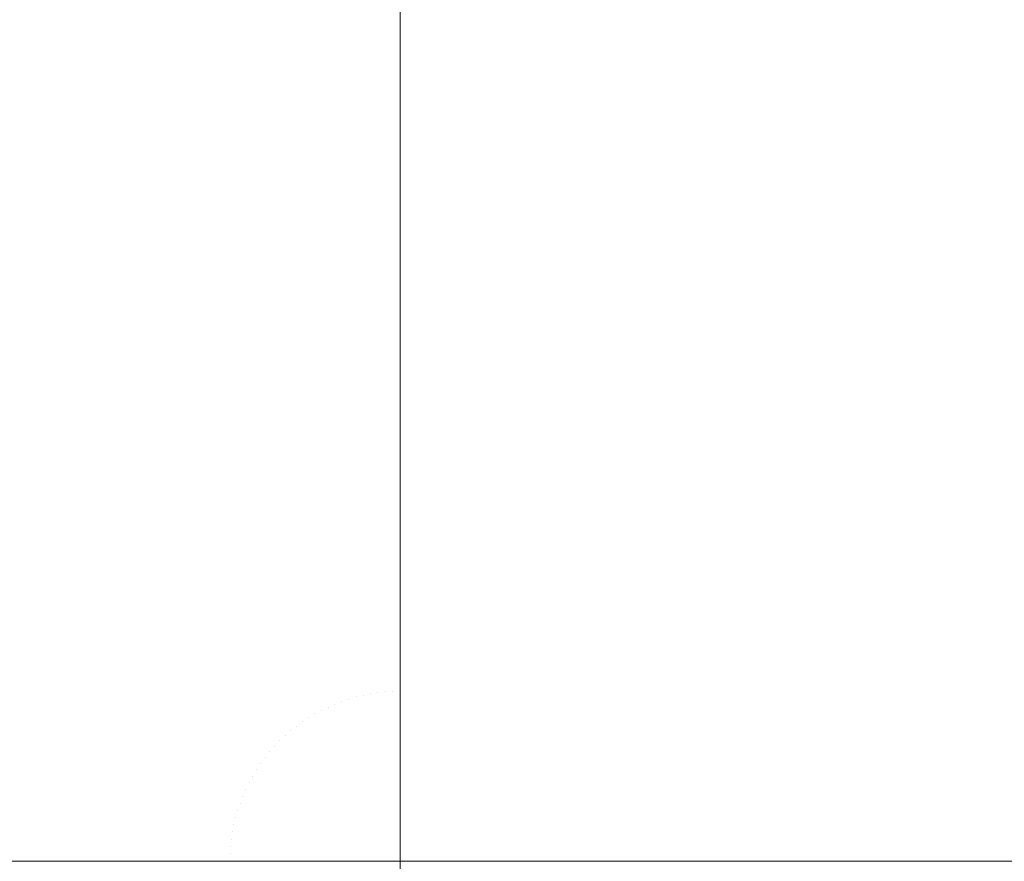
# Model space of a CAD drawing. Header units: centimetres. Extents: x -26 to 27.3, y -23.4 to -21.6.
# Tile 40 of 206: x -25.8994 to -25.8767, y -21.6599 to -21.6405. Entities that reach past the tile are written whole.
import ezdxf

# ---------------------------------------------------------------- set-up
doc = ezdxf.new("R2010")
doc.units = ezdxf.units.CM
doc.header["$LTSCALE"] = 2.54
doc.layers.add('Lucido design-1', color=7, linetype='Continuous')

# ---------------------------------------------------------------- blocks, each defined once
blk = doc.blocks.new('Gruppo-4-1')
at = {"color": 7, "linetype": 'Continuous', "lineweight": 9}
for points, invisible_edges in [([(-25.899517, -21.640866, -9.384219), (-25.898679, -21.640497, -9.384219), (-25.900277, -21.636639, -9.38521), (-25.901282, -21.637082, -9.38521)], 15), ([(-25.893494, -21.638265, -10.179584), (-25.892548, -21.638161, -10.179584), (-25.892205, -21.64208, -10.180381), (-25.89298, -21.642164, -10.180381)], 15), ([(-25.892548, -21.638161, -10.179584), (-25.891598, -21.638099, -10.179584), (-25.891427, -21.642029, -10.180381), (-25.892205, -21.64208, -10.180381)], 15), ([(-25.890647, -21.638245, -10.179618), (-25.890647, -21.642011, -10.180381), (-25.891427, -21.642029, -10.180381), (-25.891598, -21.638099, -10.179584)], 14), ([(-25.894434, -21.638409, -10.179584), (-25.893494, -21.638265, -10.179584), (-25.89298, -21.642164, -10.180381), (-25.893751, -21.642283, -10.180381)], 15), ([(-25.890647, -21.642011, -10.180381), (-25.890647, -21.638245, -10.179618), (-8.190647, -21.638245, -10.179618), (-8.190647, -21.642011, -10.180381)], 10), ([(-25.896292, -21.638821, -10.179584), (-25.895368, -21.638595, -10.179584), (-25.894516, -21.642435, -10.180381), (-25.895274, -21.642621, -10.180381)], 15), ([(-25.895368, -21.638595, -10.179584), (-25.894434, -21.638409, -10.179584), (-25.893751, -21.642283, -10.180381), (-25.894516, -21.642435, -10.180381)], 15), ([(-25.897205, -21.639087, -10.179584), (-25.896292, -21.638821, -10.179584), (-25.895274, -21.642621, -10.180381), (-25.896023, -21.642839, -10.180381)], 15), ([(-25.893559, -21.643375, -9.383407), (-25.892836, -21.643263, -9.383407), (-25.893387, -21.639079, -9.384219), (-25.894292, -21.639218, -9.384219)], 15), ([(-25.892836, -21.643263, -9.383407), (-25.892108, -21.643184, -9.383407), (-25.892476, -21.638979, -9.384219), (-25.893387, -21.639079, -9.384219)], 15), ([(-25.892108, -21.643184, -9.383407), (-25.891378, -21.643136, -9.383407), (-25.891563, -21.638919, -9.384219), (-25.892476, -21.638979, -9.384219)], 15), ([(-25.890647, -21.642525, -9.383522), (-25.890647, -21.638899, -9.384219), (-25.891563, -21.638919, -9.384219), (-25.891378, -21.643136, -9.383407)], 14), ([(-25.890647, -21.638899, -9.384219), (-25.890647, -21.642525, -9.383522), (27.209353, -21.642525, -9.383522), (27.209353, -21.638899, -9.384219)], 10), ([(-25.898106, -21.639393, -10.179584), (-25.897205, -21.639087, -10.179584), (-25.896023, -21.642839, -10.180381), (-25.896761, -21.64309, -10.180381)], 15), ([(-25.894276, -21.643517, -9.383407), (-25.893559, -21.643375, -9.383407), (-25.894292, -21.639218, -9.384219), (-25.89519, -21.639397, -9.384219)], 15), ([(-25.898993, -21.639738, -10.179584), (-25.898106, -21.639393, -10.179584), (-25.896761, -21.64309, -10.180381), (-25.897488, -21.643372, -10.180381)], 15), ([(-25.894987, -21.643691, -9.383407), (-25.894276, -21.643517, -9.383407), (-25.89519, -21.639397, -9.384219), (-25.896079, -21.639614, -9.384219)], 15), ([(-25.899864, -21.640121, -10.179584), (-25.898993, -21.639738, -10.179584), (-25.897488, -21.643372, -10.180381), (-25.898202, -21.643686, -10.180381)], 15), ([(-25.895689, -21.643896, -9.383407), (-25.894987, -21.643691, -9.383407), (-25.896079, -21.639614, -9.384219), (-25.896958, -21.639871, -9.384219)], 15), ([(-25.896382, -21.644131, -9.383407), (-25.895689, -21.643896, -9.383407), (-25.896958, -21.639871, -9.384219), (-25.897826, -21.640165, -9.384219)], 15), ([(-25.900718, -21.640542, -10.179584), (-25.899864, -21.640121, -10.179584), (-25.898202, -21.643686, -10.180381), (-25.898901, -21.644031, -10.180381)], 15), ([(-25.897064, -21.644396, -9.383407), (-25.896382, -21.644131, -9.383407), (-25.897826, -21.640165, -9.384219), (-25.898679, -21.640497, -9.384219)], 15), ([(-25.901552, -21.641, -10.179584), (-25.900718, -21.640542, -10.179584), (-25.898901, -21.644031, -10.180381), (-25.899585, -21.644406, -10.180381)], 15), ([(-25.897733, -21.644691, -9.383407), (-25.897064, -21.644396, -9.383407), (-25.898679, -21.640497, -9.384219), (-25.899517, -21.640866, -9.384219)], 15), ([(-25.89839, -21.645015, -9.383407), (-25.897733, -21.644691, -9.383407), (-25.899517, -21.640866, -9.384219), (-25.900339, -21.641271, -9.384219)], 15), ([(-25.899031, -21.645366, -9.383407), (-25.89839, -21.645015, -9.383407), (-25.900339, -21.641271, -9.384219), (-25.901141, -21.641711, -9.384219)], 15), ([(-25.899656, -21.645746, -9.383407), (-25.899031, -21.645366, -9.383407), (-25.901141, -21.641711, -9.384219), (-25.901924, -21.642186, -9.384219)], 15), ([(-25.892205, -21.64208, -10.180381), (-25.891427, -21.642029, -10.180381), (-25.891254, -21.645982, -10.181018), (-25.89186, -21.646022, -10.181018)], 15), ([(-25.891427, -21.642029, -10.180381), (-25.890647, -21.642011, -10.180381), (-25.890647, -21.642525, -10.180463)], 9), ([(-25.890647, -21.642525, -10.180463), (-25.890647, -21.645969, -10.181018), (-25.891254, -21.645982, -10.181018), (-25.891427, -21.642029, -10.180381)], 14), ([(-8.190647, -21.642011, -10.180381), (-8.190647, -21.642525, -10.180463), (-25.890647, -21.642525, -10.180463), (-25.890647, -21.642011, -10.180381)], 10), ([(-25.893751, -21.642283, -10.180381), (-25.89298, -21.642164, -10.180381), (-25.892464, -21.646088, -10.181018), (-25.893064, -21.64618, -10.181018)], 15), ([(-25.89298, -21.642164, -10.180381), (-25.892205, -21.64208, -10.180381), (-25.89186, -21.646022, -10.181018), (-25.892464, -21.646088, -10.181018)], 15), ([(-25.895274, -21.642621, -10.180381), (-25.894516, -21.642435, -10.180381), (-25.89366, -21.646299, -10.181018), (-25.89425, -21.646443, -10.181018)], 15), ([(-25.894516, -21.642435, -10.180381), (-25.893751, -21.642283, -10.180381), (-25.893064, -21.64618, -10.181018), (-25.89366, -21.646299, -10.181018)], 15), ([(-25.896023, -21.642839, -10.180381), (-25.895274, -21.642621, -10.180381), (-25.89425, -21.646443, -10.181018), (-25.894833, -21.646613, -10.181018)], 15), ([(-25.891378, -21.643136, -9.383407), (-25.890647, -21.64312, -9.383407), (-25.890647, -21.642525, -9.383522)], 9), ([(27.209353, -21.64312, -9.383407), (27.209353, -21.642525, -9.383522), (-25.890647, -21.642525, -9.383522), (-25.890647, -21.64312, -9.383407)], 10), ([(-25.890647, -21.645969, -10.181018), (-25.890647, -21.642525, -10.180463), (-8.190647, -21.642525, -10.180463), (-8.190647, -21.645969, -10.181018)], 10), ([(-25.896761, -21.64309, -10.180381), (-25.896023, -21.642839, -10.180381), (-25.894833, -21.646613, -10.181018), (-25.895408, -21.646808, -10.181018)], 15), ([(-25.897488, -21.643372, -10.180381), (-25.896761, -21.64309, -10.180381), (-25.895408, -21.646808, -10.181018), (-25.895974, -21.647028, -10.181018)], 15), ([(-25.891737, -21.647427, -9.382777), (-25.891193, -21.647391, -9.382777), (-25.891378, -21.643136, -9.383407), (-25.892108, -21.643184, -9.383407)], 15), ([(-25.890647, -21.646837, -9.382857), (-25.890647, -21.64312, -9.383407), (-25.891378, -21.643136, -9.383407), (-25.891193, -21.647391, -9.382777)], 14), ([(-25.890647, -21.64312, -9.383407), (-25.890647, -21.646837, -9.382857), (27.209353, -21.646837, -9.382857), (27.209353, -21.64312, -9.383407)], 10), ([(-25.898202, -21.643686, -10.180381), (-25.897488, -21.643372, -10.180381), (-25.895974, -21.647028, -10.181018), (-25.89653, -21.647273, -10.181018)], 15), ([(-25.893354, -21.647676, -9.382777), (-25.892819, -21.647569, -9.382777), (-25.893559, -21.643375, -9.383407), (-25.894276, -21.643517, -9.383407)], 15), ([(-25.892819, -21.647569, -9.382777), (-25.89228, -21.647486, -9.382777), (-25.892836, -21.643263, -9.383407), (-25.893559, -21.643375, -9.383407)], 15), ([(-25.89228, -21.647486, -9.382777), (-25.891737, -21.647427, -9.382777), (-25.892108, -21.643184, -9.383407), (-25.892836, -21.643263, -9.383407)], 15), ([(-25.893885, -21.647805, -9.382777), (-25.893354, -21.647676, -9.382777), (-25.894276, -21.643517, -9.383407), (-25.894987, -21.643691, -9.383407)], 15), ([(-25.898901, -21.644031, -10.180381), (-25.898202, -21.643686, -10.180381), (-25.89653, -21.647273, -10.181018), (-25.897074, -21.647541, -10.181018)], 15), ([(-25.894409, -21.647958, -9.382777), (-25.893885, -21.647805, -9.382777), (-25.894987, -21.643691, -9.383407), (-25.895689, -21.643896, -9.383407)], 15), ([(-25.899585, -21.644406, -10.180381), (-25.898901, -21.644031, -10.180381), (-25.897074, -21.647541, -10.181018), (-25.897607, -21.647834, -10.181018)], 15), ([(-25.894925, -21.648133, -9.382777), (-25.894409, -21.647958, -9.382777), (-25.895689, -21.643896, -9.383407), (-25.896382, -21.644131, -9.383407)], 15), ([(-25.895434, -21.648331, -9.382777), (-25.894925, -21.648133, -9.382777), (-25.896382, -21.644131, -9.383407), (-25.897064, -21.644396, -9.383407)], 15), ([(-25.900252, -21.644811, -10.180381), (-25.899585, -21.644406, -10.180381), (-25.897607, -21.647834, -10.181018), (-25.898126, -21.648149, -10.181018)], 15), ([(-25.895934, -21.648551, -9.382777), (-25.895434, -21.648331, -9.382777), (-25.897064, -21.644396, -9.383407), (-25.897733, -21.644691, -9.383407)], 15), ([(-25.896423, -21.648792, -9.382777), (-25.895934, -21.648551, -9.382777), (-25.897733, -21.644691, -9.383407), (-25.89839, -21.645015, -9.383407)], 15), ([(-25.900901, -21.645244, -10.180381), (-25.900252, -21.644811, -10.180381), (-25.898126, -21.648149, -10.181018), (-25.898631, -21.648486, -10.181018)], 15), ([(-25.896901, -21.649055, -9.382777), (-25.896423, -21.648792, -9.382777), (-25.89839, -21.645015, -9.383407), (-25.899031, -21.645366, -9.383407)], 15), ([(-25.90153, -21.645706, -10.180381), (-25.900901, -21.645244, -10.180381), (-25.898631, -21.648486, -10.181018), (-25.899121, -21.648845, -10.181018)], 15), ([(-25.897368, -21.649338, -9.382777), (-25.896901, -21.649055, -9.382777), (-25.899031, -21.645366, -9.383407), (-25.899656, -21.645746, -9.383407)], 15), ([(-25.902138, -21.646194, -10.180381), (-25.90153, -21.645706, -10.180381), (-25.899121, -21.648845, -10.181018), (-25.899594, -21.649225, -10.181018)], 15), ([(-25.897822, -21.649641, -9.382777), (-25.897368, -21.649338, -9.382777), (-25.899656, -21.645746, -9.383407), (-25.900265, -21.646152, -9.383407)], 15), ([(-25.893064, -21.64618, -10.181018), (-25.892464, -21.646088, -10.181018), (-25.891945, -21.650028, -10.181496), (-25.892374, -21.650094, -10.181496)], 15), ([(-25.892464, -21.646088, -10.181018), (-25.89186, -21.646022, -10.181018), (-25.891514, -21.649981, -10.181496), (-25.891945, -21.650028, -10.181496)], 15), ([(-25.89186, -21.646022, -10.181018), (-25.891254, -21.645982, -10.181018), (-25.891081, -21.649952, -10.181496), (-25.891514, -21.649981, -10.181496)], 15), ([(-25.891254, -21.645982, -10.181018), (-25.890647, -21.645969, -10.181018), (-25.890647, -21.646837, -10.181123)], 9), ([(-25.890647, -21.646837, -10.181123), (-25.890647, -21.649943, -10.181496), (-25.891081, -21.649952, -10.181496), (-25.891254, -21.645982, -10.181018)], 14), ([(-8.190647, -21.645969, -10.181018), (-8.190647, -21.646837, -10.181123), (-25.890647, -21.646837, -10.181123), (-25.890647, -21.645969, -10.181018)], 10), ([(-25.898262, -21.649964, -9.382777), (-25.897822, -21.649641, -9.382777), (-25.900265, -21.646152, -9.383407), (-25.900855, -21.646585, -9.383407)], 15), ([(-25.89425, -21.646443, -10.181018), (-25.89366, -21.646299, -10.181018), (-25.8928, -21.650179, -10.181496), (-25.893221, -21.650282, -10.181496)], 15), ([(-25.89366, -21.646299, -10.181018), (-25.893064, -21.64618, -10.181018), (-25.892374, -21.650094, -10.181496), (-25.8928, -21.650179, -10.181496)], 15), ([(-25.894833, -21.646613, -10.181018), (-25.89425, -21.646443, -10.181018), (-25.893221, -21.650282, -10.181496), (-25.893638, -21.650403, -10.181496)], 15), ([(-25.898688, -21.650306, -9.382777), (-25.898262, -21.649964, -9.382777), (-25.900855, -21.646585, -9.383407), (-25.901425, -21.647043, -9.383407)], 15), ([(-25.895408, -21.646808, -10.181018), (-25.894833, -21.646613, -10.181018), (-25.893638, -21.650403, -10.181496), (-25.894048, -21.650543, -10.181496)], 15), ([(-25.895974, -21.647028, -10.181018), (-25.895408, -21.646808, -10.181018), (-25.894048, -21.650543, -10.181496), (-25.894453, -21.6507, -10.181496)], 15), ([(-25.891193, -21.647391, -9.382777), (-25.890647, -21.647379, -9.382777), (-25.890647, -21.646837, -9.382857)], 9), ([(27.209353, -21.647379, -9.382777), (27.209353, -21.646837, -9.382857), (-25.890647, -21.646837, -9.382857), (-25.890647, -21.647379, -9.382777)], 10), ([(-25.890647, -21.649943, -10.181496), (-25.890647, -21.646837, -10.181123), (-8.190647, -21.646837, -10.181123), (-8.190647, -21.649943, -10.181496)], 10), ([(-25.899098, -21.650665, -9.382777), (-25.898688, -21.650306, -9.382777), (-25.901425, -21.647043, -9.383407), (-25.901975, -21.647525, -9.383407)], 15), ([(-25.89653, -21.647273, -10.181018), (-25.895974, -21.647028, -10.181018), (-25.894453, -21.6507, -10.181496), (-25.89485, -21.650875, -10.181496)], 15), ([(-25.897074, -21.647541, -10.181018), (-25.89653, -21.647273, -10.181018), (-25.89485, -21.650875, -10.181496), (-25.895239, -21.651067, -10.181496)], 15), ([(-25.89172, -21.651739, -9.38233), (-25.891363, -21.6517, -9.38233), (-25.891737, -21.647427, -9.382777), (-25.89228, -21.647486, -9.382777)], 15), ([(-25.891363, -21.6517, -9.38233), (-25.891006, -21.651676, -9.38233), (-25.891193, -21.647391, -9.382777), (-25.891737, -21.647427, -9.382777)], 15), ([(-25.890647, -21.651173, -9.382382), (-25.890647, -21.647379, -9.382777), (-25.891193, -21.647391, -9.382777), (-25.891006, -21.651676, -9.38233)], 14), ([(-25.890647, -21.647379, -9.382777), (-25.890647, -21.651173, -9.382382), (27.209353, -21.651173, -9.382382), (27.209353, -21.647379, -9.382777)], 10), ([(-25.899492, -21.651043, -9.382777), (-25.899098, -21.650665, -9.382777), (-25.901975, -21.647525, -9.383407), (-25.902504, -21.648031, -9.383407)], 15), ([(-25.897607, -21.647834, -10.181018), (-25.897074, -21.647541, -10.181018), (-25.895239, -21.651067, -10.181496), (-25.89562, -21.651275, -10.181496)], 15), ([(-25.892774, -21.651949, -9.38233), (-25.892426, -21.651863, -9.38233), (-25.893354, -21.647676, -9.382777), (-25.893885, -21.647805, -9.382777)], 15), ([(-25.892426, -21.651863, -9.38233), (-25.892074, -21.651793, -9.38233), (-25.892819, -21.647569, -9.382777), (-25.893354, -21.647676, -9.382777)], 15), ([(-25.892074, -21.651793, -9.38233), (-25.89172, -21.651739, -9.38233), (-25.89228, -21.647486, -9.382777), (-25.892819, -21.647569, -9.382777)], 15), ([(-25.898126, -21.648149, -10.181018), (-25.897607, -21.647834, -10.181018), (-25.89562, -21.651275, -10.181496), (-25.895991, -21.6515, -10.181496)], 15), ([(-25.893119, -21.652049, -9.38233), (-25.892774, -21.651949, -9.38233), (-25.893885, -21.647805, -9.382777), (-25.894409, -21.647958, -9.382777)], 15), ([(-25.898631, -21.648486, -10.181018), (-25.898126, -21.648149, -10.181018), (-25.895991, -21.6515, -10.181496), (-25.896351, -21.651741, -10.181496)], 15), ([(-25.893792, -21.652294, -9.38233), (-25.893458, -21.652164, -9.38233), (-25.894925, -21.648133, -9.382777), (-25.895434, -21.648331, -9.382777)], 15), ([(-25.893458, -21.652164, -9.38233), (-25.893119, -21.652049, -9.38233), (-25.894409, -21.647958, -9.382777), (-25.894925, -21.648133, -9.382777)], 15), ([(-25.894121, -21.652439, -9.38233), (-25.893792, -21.652294, -9.38233), (-25.895434, -21.648331, -9.382777), (-25.895934, -21.648551, -9.382777)], 15), ([(-25.899121, -21.648845, -10.181018), (-25.898631, -21.648486, -10.181018), (-25.896351, -21.651741, -10.181496), (-25.896701, -21.651998, -10.181496)], 15), ([(-25.894442, -21.652597, -9.38233), (-25.894121, -21.652439, -9.38233), (-25.895934, -21.648551, -9.382777), (-25.896423, -21.648792, -9.382777)], 15), ([(-25.894757, -21.65277, -9.38233), (-25.894442, -21.652597, -9.38233), (-25.896423, -21.648792, -9.382777), (-25.896901, -21.649055, -9.382777)], 15), ([(-25.899594, -21.649225, -10.181018), (-25.899121, -21.648845, -10.181018), (-25.896701, -21.651998, -10.181496), (-25.89704, -21.65227, -10.181496)], 15), ([(-25.895063, -21.652956, -9.38233), (-25.894757, -21.65277, -9.38233), (-25.896901, -21.649055, -9.382777), (-25.897368, -21.649338, -9.382777)], 15), ([(-25.900051, -21.649626, -10.181018), (-25.899594, -21.649225, -10.181018), (-25.89704, -21.65227, -10.181496), (-25.897366, -21.652556, -10.181496)], 15), ([(-25.895361, -21.653155, -9.38233), (-25.895063, -21.652956, -9.38233), (-25.897368, -21.649338, -9.382777), (-25.897822, -21.649641, -9.382777)], 15), ([(-25.900489, -21.650046, -10.181018), (-25.900051, -21.649626, -10.181018), (-25.897366, -21.652556, -10.181496), (-25.897679, -21.652856, -10.181496)], 15), ([(-25.895651, -21.653367, -9.38233), (-25.895361, -21.653155, -9.38233), (-25.897822, -21.649641, -9.382777), (-25.898262, -21.649964, -9.382777)], 15), ([(-25.891514, -21.649981, -10.181496), (-25.891081, -21.649952, -10.181496), (-25.890907, -21.653933, -10.181814), (-25.891166, -21.65395, -10.181814)], 15), ([(-25.891081, -21.649952, -10.181496), (-25.890647, -21.649943, -10.181496), (-25.890647, -21.651174, -10.181594)], 9), ([(-25.890647, -21.651174, -10.181594), (-25.890647, -21.653927, -10.181814), (-25.890907, -21.653933, -10.181814), (-25.891081, -21.649952, -10.181496)], 14), ([(-8.190647, -21.649943, -10.181496), (-8.190647, -21.651174, -10.181594), (-25.890647, -21.651174, -10.181594), (-25.890647, -21.649943, -10.181496)], 10), ([(-25.900909, -21.650484, -10.181018), (-25.900489, -21.650046, -10.181018), (-25.897679, -21.652856, -10.181496), (-25.897979, -21.653169, -10.181496)], 15), ([(-25.89593, -21.653592, -9.38233), (-25.895651, -21.653367, -9.38233), (-25.898262, -21.649964, -9.382777), (-25.898688, -21.650306, -9.382777)], 15), ([(-25.893221, -21.650282, -10.181496), (-25.8928, -21.650179, -10.181496), (-25.891937, -21.654069, -10.181814), (-25.89219, -21.654131, -10.181814)], 15), ([(-25.8928, -21.650179, -10.181496), (-25.892374, -21.650094, -10.181496), (-25.891682, -21.654018, -10.181814), (-25.891937, -21.654069, -10.181814)], 15), ([(-25.892374, -21.650094, -10.181496), (-25.891945, -21.650028, -10.181496), (-25.891425, -21.653978, -10.181814), (-25.891682, -21.654018, -10.181814)], 15), ([(-25.891945, -21.650028, -10.181496), (-25.891514, -21.649981, -10.181496), (-25.891166, -21.65395, -10.181814), (-25.891425, -21.653978, -10.181814)], 15), ([(-25.8962, -21.653828, -9.38233), (-25.89593, -21.653592, -9.38233), (-25.898688, -21.650306, -9.382777), (-25.899098, -21.650665, -9.382777)], 15), ([(-25.894048, -21.650543, -10.181496), (-25.893638, -21.650403, -10.181496), (-25.892439, -21.654203, -10.181814), (-25.892686, -21.654287, -10.181814)], 15), ([(-25.893638, -21.650403, -10.181496), (-25.893221, -21.650282, -10.181496), (-25.89219, -21.654131, -10.181814), (-25.892439, -21.654203, -10.181814)], 15), ([(-25.90131, -21.650941, -10.181018), (-25.900909, -21.650484, -10.181018), (-25.897979, -21.653169, -10.181496), (-25.898265, -21.653495, -10.181496)], 15), ([(-25.894453, -21.6507, -10.181496), (-25.894048, -21.650543, -10.181496), (-25.892686, -21.654287, -10.181814), (-25.892928, -21.654381, -10.181814)], 15), ([(-25.896459, -21.654076, -9.38233), (-25.8962, -21.653828, -9.38233), (-25.899098, -21.650665, -9.382777), (-25.899492, -21.651043, -9.382777)], 15), ([(-25.89485, -21.650875, -10.181496), (-25.894453, -21.6507, -10.181496), (-25.892928, -21.654381, -10.181814), (-25.893166, -21.654486, -10.181814)], 15), ([(-25.90169, -21.651414, -10.181018), (-25.90131, -21.650941, -10.181018), (-25.898265, -21.653495, -10.181496), (-25.898537, -21.653834, -10.181496)], 15), ([(-25.896707, -21.654335, -9.38233), (-25.896459, -21.654076, -9.38233), (-25.899492, -21.651043, -9.382777), (-25.89987, -21.651437, -9.382777)], 15), ([(-25.89562, -21.651275, -10.181496), (-25.895239, -21.651067, -10.181496), (-25.893399, -21.654601, -10.181814), (-25.893627, -21.654726, -10.181814)], 15), ([(-25.895239, -21.651067, -10.181496), (-25.89485, -21.650875, -10.181496), (-25.893166, -21.654486, -10.181814), (-25.893399, -21.654601, -10.181814)], 15), ([(-25.895991, -21.6515, -10.181496), (-25.89562, -21.651275, -10.181496), (-25.893627, -21.654726, -10.181814), (-25.89385, -21.654861, -10.181814)], 15), ([(-25.891006, -21.651676, -9.38233), (-25.890647, -21.651669, -9.38233), (-25.890647, -21.651173, -9.382382)], 9), ([(27.209353, -21.651669, -9.38233), (27.209353, -21.651173, -9.382382), (-25.890647, -21.651173, -9.382382), (-25.890647, -21.651669, -9.38233)], 10), ([(-25.890647, -21.653927, -10.181814), (-25.890647, -21.651174, -10.181594), (-8.190647, -21.651174, -10.181594), (-8.190647, -21.653927, -10.181814)], 10), ([(-25.902049, -21.651904, -10.181018), (-25.90169, -21.651414, -10.181018), (-25.898537, -21.653834, -10.181496), (-25.898794, -21.654184, -10.181496)], 15), ([(-25.896943, -21.654605, -9.38233), (-25.896707, -21.654335, -9.38233), (-25.89987, -21.651437, -9.382777), (-25.900229, -21.651847, -9.382777)], 15), ([(-25.896351, -21.651741, -10.181496), (-25.895991, -21.6515, -10.181496), (-25.89385, -21.654861, -10.181814), (-25.894066, -21.655005, -10.181814)], 15), ([(-25.896701, -21.651998, -10.181496), (-25.896351, -21.651741, -10.181496), (-25.894066, -21.655005, -10.181814), (-25.894276, -21.655159, -10.181814)], 15), ([(-25.891327, -21.656032, -9.382068), (-25.891158, -21.656006, -9.382068), (-25.89172, -21.651739, -9.38233), (-25.892074, -21.651793, -9.38233)], 15), ([(-25.891158, -21.656006, -9.382068), (-25.890988, -21.655987, -9.382068), (-25.891363, -21.6517, -9.38233), (-25.89172, -21.651739, -9.38233)], 15), ([(-25.890988, -21.655987, -9.382068), (-25.890818, -21.655976, -9.382068), (-25.891006, -21.651676, -9.38233), (-25.891363, -21.6517, -9.38233)], 15), ([(-25.890647, -21.655527, -9.382095), (-25.890647, -21.651669, -9.38233), (-25.891006, -21.651676, -9.38233), (-25.890818, -21.655976, -9.382068)], 14), ([(-25.890647, -21.651669, -9.38233), (-25.890647, -21.655527, -9.382095), (27.209353, -21.655527, -9.382095), (27.209353, -21.651669, -9.38233)], 10), ([(-25.902386, -21.652409, -10.181018), (-25.902049, -21.651904, -10.181018), (-25.898794, -21.654184, -10.181496), (-25.899035, -21.654544, -10.181496)], 15), ([(-25.897168, -21.654884, -9.38233), (-25.896943, -21.654605, -9.38233), (-25.900229, -21.651847, -9.382777), (-25.900571, -21.652273, -9.382777)], 15), ([(-25.89704, -21.65227, -10.181496), (-25.896701, -21.651998, -10.181496), (-25.894276, -21.655159, -10.181814), (-25.894478, -21.655322, -10.181814)], 15), ([(-25.891824, -21.656153, -9.382068), (-25.89166, -21.656106, -9.382068), (-25.892774, -21.651949, -9.38233), (-25.893119, -21.652049, -9.38233)], 15), ([(-25.89166, -21.656106, -9.382068), (-25.891495, -21.656065, -9.382068), (-25.892426, -21.651863, -9.38233), (-25.892774, -21.651949, -9.38233)], 15), ([(-25.891495, -21.656065, -9.382068), (-25.891327, -21.656032, -9.382068), (-25.892074, -21.651793, -9.38233), (-25.892426, -21.651863, -9.38233)], 15), ([(-25.892146, -21.65627, -9.382068), (-25.891986, -21.656208, -9.382068), (-25.893458, -21.652164, -9.38233), (-25.893792, -21.652294, -9.38233)], 15), ([(-25.891986, -21.656208, -9.382068), (-25.891824, -21.656153, -9.382068), (-25.893119, -21.652049, -9.38233), (-25.893458, -21.652164, -9.38233)], 15), ([(-25.902701, -21.652928, -10.181018), (-25.902386, -21.652409, -10.181018), (-25.899035, -21.654544, -10.181496), (-25.89926, -21.654915, -10.181496)], 15), ([(-25.89738, -21.655174, -9.38233), (-25.897168, -21.654884, -9.38233), (-25.900571, -21.652273, -9.382777), (-25.900894, -21.652713, -9.382777)], 15), ([(-25.897366, -21.652556, -10.181496), (-25.89704, -21.65227, -10.181496), (-25.894478, -21.655322, -10.181814), (-25.894674, -21.655493, -10.181814)], 15), ([(-25.892455, -21.656415, -9.382068), (-25.892302, -21.656339, -9.382068), (-25.894121, -21.652439, -9.38233), (-25.894442, -21.652597, -9.38233)], 15), ([(-25.892302, -21.656339, -9.382068), (-25.892146, -21.65627, -9.382068), (-25.893792, -21.652294, -9.38233), (-25.894121, -21.652439, -9.38233)], 15), ([(-25.897679, -21.652856, -10.181496), (-25.897366, -21.652556, -10.181496), (-25.894674, -21.655493, -10.181814), (-25.894862, -21.655673, -10.181814)], 15), ([(-25.892605, -21.656497, -9.382068), (-25.892455, -21.656415, -9.382068), (-25.894442, -21.652597, -9.38233), (-25.894757, -21.65277, -9.38233)], 15), ([(-25.897579, -21.655472, -9.38233), (-25.89738, -21.655174, -9.38233), (-25.900894, -21.652713, -9.382777), (-25.901197, -21.653167, -9.382777)], 15), ([(-25.897979, -21.653169, -10.181496), (-25.897679, -21.652856, -10.181496), (-25.894862, -21.655673, -10.181814), (-25.895042, -21.655861, -10.181814)], 15), ([(-25.892751, -21.656585, -9.382068), (-25.892605, -21.656497, -9.382068), (-25.894757, -21.65277, -9.38233), (-25.895063, -21.652956, -9.38233)], 15), ([(-25.902994, -21.653461, -10.181018), (-25.902701, -21.652928, -10.181018), (-25.89926, -21.654915, -10.181496), (-25.899468, -21.655296, -10.181496)], 15), ([(-25.892893, -21.65668, -9.382068), (-25.892751, -21.656585, -9.382068), (-25.895063, -21.652956, -9.38233), (-25.895361, -21.653155, -9.38233)], 15), ([(-25.897765, -21.655778, -9.38233), (-25.897579, -21.655472, -9.38233), (-25.901197, -21.653167, -9.382777), (-25.90148, -21.653634, -9.382777)], 15), ([(-25.898265, -21.653495, -10.181496), (-25.897979, -21.653169, -10.181496), (-25.895042, -21.655861, -10.181814), (-25.895213, -21.656057, -10.181814)], 15), ([(-25.893031, -21.656781, -9.382068), (-25.892893, -21.65668, -9.382068), (-25.895361, -21.653155, -9.38233), (-25.895651, -21.653367, -9.38233)], 15), ([(-25.898537, -21.653834, -10.181496), (-25.898265, -21.653495, -10.181496), (-25.895213, -21.656057, -10.181814), (-25.895376, -21.656259, -10.181814)], 15), ([(-25.893164, -21.656888, -9.382068), (-25.893031, -21.656781, -9.382068), (-25.895651, -21.653367, -9.38233), (-25.89593, -21.653592, -9.38233)], 15), ([(-25.897938, -21.656093, -9.38233), (-25.897765, -21.655778, -9.38233), (-25.90148, -21.653634, -9.382777), (-25.901743, -21.654112, -9.382777)], 15), ([(-25.893292, -21.657001, -9.382068), (-25.893164, -21.656888, -9.382068), (-25.89593, -21.653592, -9.38233), (-25.8962, -21.653828, -9.38233)], 15), ([(-25.898794, -21.654184, -10.181496), (-25.898537, -21.653834, -10.181496), (-25.895376, -21.656259, -10.181814), (-25.89553, -21.656469, -10.181814)], 15), ([(-25.893416, -21.657119, -9.382068), (-25.893292, -21.657001, -9.382068), (-25.8962, -21.653828, -9.38233), (-25.896459, -21.654076, -9.38233)], 15), ([(-25.891937, -21.654069, -10.181814), (-25.891682, -21.654018, -10.181814), (-25.890989, -21.657946, -10.181972), (-25.891074, -21.657963, -10.181972)], 15), ([(-25.891682, -21.654018, -10.181814), (-25.891425, -21.653978, -10.181814), (-25.890904, -21.657933, -10.181972), (-25.890989, -21.657946, -10.181972)], 15), ([(-25.891425, -21.653978, -10.181814), (-25.891166, -21.65395, -10.181814), (-25.890819, -21.657923, -10.181972), (-25.890904, -21.657933, -10.181972)], 15), ([(-25.891166, -21.65395, -10.181814), (-25.890907, -21.653933, -10.181814), (-25.890733, -21.657918, -10.181972), (-25.890819, -21.657923, -10.181972)], 15), ([(-25.890907, -21.653933, -10.181814), (-25.890647, -21.653927, -10.181814), (-25.890647, -21.655527, -10.181877)], 9), ([(-25.890647, -21.655527, -10.181877), (-25.890647, -21.657916, -10.181972), (-25.890733, -21.657918, -10.181972), (-25.890907, -21.653933, -10.181814)], 14), ([(-8.190647, -21.653927, -10.181814), (-8.190647, -21.655527, -10.181877), (-25.890647, -21.655527, -10.181877), (-25.890647, -21.653927, -10.181814)], 10), ([(-25.898096, -21.656414, -9.38233), (-25.897938, -21.656093, -9.38233), (-25.901743, -21.654112, -9.382777), (-25.901984, -21.654601, -9.382777)], 15), ([(-25.899035, -21.654544, -10.181496), (-25.898794, -21.654184, -10.181496), (-25.89553, -21.656469, -10.181814), (-25.895674, -21.656685, -10.181814)], 15), ([(-25.893534, -21.657243, -9.382068), (-25.893416, -21.657119, -9.382068), (-25.896459, -21.654076, -9.38233), (-25.896707, -21.654335, -9.38233)], 15), ([(-25.892686, -21.654287, -10.181814), (-25.892439, -21.654203, -10.181814), (-25.89124, -21.658007, -10.181972), (-25.891321, -21.658035, -10.181972)], 15), ([(-25.892439, -21.654203, -10.181814), (-25.89219, -21.654131, -10.181814), (-25.891157, -21.657983, -10.181972), (-25.89124, -21.658007, -10.181972)], 15), ([(-25.89219, -21.654131, -10.181814), (-25.891937, -21.654069, -10.181814), (-25.891074, -21.657963, -10.181972), (-25.891157, -21.657983, -10.181972)], 15), ([(-25.893647, -21.657371, -9.382068), (-25.893534, -21.657243, -9.382068), (-25.896707, -21.654335, -9.38233), (-25.896943, -21.654605, -9.38233)], 15), ([(-25.893399, -21.654601, -10.181814), (-25.893166, -21.654486, -10.181814), (-25.89148, -21.658101, -10.181972), (-25.891558, -21.658139, -10.181972)], 15), ([(-25.893166, -21.654486, -10.181814), (-25.892928, -21.654381, -10.181814), (-25.891402, -21.658066, -10.181972), (-25.89148, -21.658101, -10.181972)], 15), ([(-25.892928, -21.654381, -10.181814), (-25.892686, -21.654287, -10.181814), (-25.891321, -21.658035, -10.181972), (-25.891402, -21.658066, -10.181972)], 15), ([(-25.898241, -21.656743, -9.38233), (-25.898096, -21.656414, -9.38233), (-25.901984, -21.654601, -9.382777), (-25.902204, -21.655101, -9.382777)], 15), ([(-25.89926, -21.654915, -10.181496), (-25.899035, -21.654544, -10.181496), (-25.895674, -21.656685, -10.181814), (-25.895809, -21.656908, -10.181814)], 15), ([(-25.893754, -21.657504, -9.382068), (-25.893647, -21.657371, -9.382068), (-25.896943, -21.654605, -9.38233), (-25.897168, -21.654884, -9.38233)], 15), ([(-25.893627, -21.654726, -10.181814), (-25.893399, -21.654601, -10.181814), (-25.891558, -21.658139, -10.181972), (-25.891633, -21.65818, -10.181972)], 15), ([(-25.899468, -21.655296, -10.181496), (-25.89926, -21.654915, -10.181496), (-25.895809, -21.656908, -10.181814), (-25.895934, -21.657136, -10.181814)], 15), ([(-25.893855, -21.657642, -9.382068), (-25.893754, -21.657504, -9.382068), (-25.897168, -21.654884, -9.38233), (-25.89738, -21.655174, -9.38233)], 15), ([(-25.894066, -21.655005, -10.181814), (-25.89385, -21.654861, -10.181814), (-25.891707, -21.658225, -10.181972), (-25.891778, -21.658273, -10.181972)], 15), ([(-25.89385, -21.654861, -10.181814), (-25.893627, -21.654726, -10.181814), (-25.891633, -21.65818, -10.181972), (-25.891707, -21.658225, -10.181972)], 15), ([(-25.898371, -21.657077, -9.38233), (-25.898241, -21.656743, -9.38233), (-25.902204, -21.655101, -9.382777), (-25.902402, -21.65561, -9.382777)], 15), ([(-25.89395, -21.657784, -9.382068), (-25.893855, -21.657642, -9.382068), (-25.89738, -21.655174, -9.38233), (-25.897579, -21.655472, -9.38233)], 15), ([(-25.894478, -21.655322, -10.181814), (-25.894276, -21.655159, -10.181814), (-25.891848, -21.658323, -10.181972), (-25.891915, -21.658377, -10.181972)], 15), ([(-25.894276, -21.655159, -10.181814), (-25.894066, -21.655005, -10.181814), (-25.891778, -21.658273, -10.181972), (-25.891848, -21.658323, -10.181972)], 15), ([(-25.89966, -21.655685, -10.181496), (-25.899468, -21.655296, -10.181496), (-25.895934, -21.657136, -10.181814), (-25.896049, -21.657369, -10.181814)], 15), ([(-25.894674, -21.655493, -10.181814), (-25.894478, -21.655322, -10.181814), (-25.891915, -21.658377, -10.181972), (-25.891979, -21.658434, -10.181972)], 15), ([(-25.898486, -21.657416, -9.38233), (-25.898371, -21.657077, -9.38233), (-25.902402, -21.65561, -9.382777), (-25.902577, -21.656126, -9.382777)], 15), ([(-25.894038, -21.65793, -9.382068), (-25.89395, -21.657784, -9.382068), (-25.897579, -21.655472, -9.38233), (-25.897765, -21.655778, -9.38233)], 15), ([(-25.894862, -21.655673, -10.181814), (-25.894674, -21.655493, -10.181814), (-25.891979, -21.658434, -10.181972), (-25.892041, -21.658494, -10.181972)], 15), ([(-25.890818, -21.655976, -9.382068), (-25.890647, -21.655972, -9.382068), (-25.890647, -21.655527, -9.382095)], 9), ([(27.209353, -21.655972, -9.382068), (27.209353, -21.655527, -9.382095), (-25.890647, -21.655527, -9.382095), (-25.890647, -21.655972, -9.382068)], 10), ([(-25.890647, -21.657916, -10.181972), (-25.890647, -21.655527, -10.181877), (-8.190647, -21.655527, -10.181877), (-8.190647, -21.657916, -10.181972)], 10), ([(-25.899835, -21.656082, -10.181496), (-25.89966, -21.655685, -10.181496), (-25.896049, -21.657369, -10.181814), (-25.896154, -21.657607, -10.181814)], 15), ([(-25.89412, -21.65808, -9.382068), (-25.894038, -21.65793, -9.382068), (-25.897765, -21.655778, -9.38233), (-25.897938, -21.656093, -9.38233)], 15), ([(-25.895042, -21.655861, -10.181814), (-25.894862, -21.655673, -10.181814), (-25.892041, -21.658494, -10.181972), (-25.892101, -21.658556, -10.181972)], 15), ([(-25.899992, -21.656487, -10.181496), (-25.899835, -21.656082, -10.181496), (-25.896154, -21.657607, -10.181814), (-25.896248, -21.657849, -10.181814)], 15), ([(-25.895376, -21.656259, -10.181814), (-25.895213, -21.656057, -10.181814), (-25.892158, -21.65862, -10.181972), (-25.892212, -21.658687, -10.181972)], 15), ([(-25.895213, -21.656057, -10.181814), (-25.895042, -21.655861, -10.181814), (-25.892101, -21.658556, -10.181972), (-25.892158, -21.65862, -10.181972)], 15), ([(-25.890647, -21.659888, -9.381992), (-25.891495, -21.656065, -9.382068), (-25.89166, -21.656106, -9.382068)], 11), ([(-25.890647, -21.659888, -9.381992), (-25.891327, -21.656032, -9.382068), (-25.891495, -21.656065, -9.382068)], 11), ([(-25.890647, -21.659888, -9.381992), (-25.891158, -21.656006, -9.382068), (-25.891327, -21.656032, -9.382068)], 11), ([(-25.890647, -21.659888, -9.381992), (-25.890988, -21.655987, -9.382068), (-25.891158, -21.656006, -9.382068)], 11), ([(-25.890647, -21.659888, -9.381992), (-25.890818, -21.655976, -9.382068), (-25.890988, -21.655987, -9.382068)], 11), ([(-25.890647, -21.659888, -9.381992), (-25.890647, -21.655972, -9.382068), (-25.890818, -21.655976, -9.382068)], 10), ([(-25.890647, -21.655972, -9.382068), (-25.890647, -21.659888, -9.381992), (27.209353, -21.659888, -9.381992), (27.209353, -21.655972, -9.382068)], 8), ([(-25.898586, -21.657761, -9.38233), (-25.898486, -21.657416, -9.38233), (-25.902577, -21.656126, -9.382777), (-25.90273, -21.65665, -9.382777)], 15), ([(-25.894196, -21.658233, -9.382068), (-25.89412, -21.65808, -9.382068), (-25.897938, -21.656093, -9.38233), (-25.898096, -21.656414, -9.38233)], 15), ([(-25.89553, -21.656469, -10.181814), (-25.895376, -21.656259, -10.181814), (-25.892212, -21.658687, -10.181972), (-25.892262, -21.658757, -10.181972)], 15), ([(-25.890647, -21.659888, -9.381992), (-25.892146, -21.65627, -9.382068), (-25.892302, -21.656339, -9.382068)], 11), ([(-25.890647, -21.659888, -9.381992), (-25.891986, -21.656208, -9.382068), (-25.892146, -21.65627, -9.382068)], 11), ([(-25.890647, -21.659888, -9.381992), (-25.891824, -21.656153, -9.382068), (-25.891986, -21.656208, -9.382068)], 11), ([(-25.890647, -21.659888, -9.381992), (-25.89166, -21.656106, -9.382068), (-25.891824, -21.656153, -9.382068)], 11), ([(-25.900132, -21.656897, -10.181496), (-25.899992, -21.656487, -10.181496), (-25.896248, -21.657849, -10.181814), (-25.896332, -21.658096, -10.181814)], 15), ([(-25.894265, -21.658389, -9.382068), (-25.894196, -21.658233, -9.382068), (-25.898096, -21.656414, -9.38233), (-25.898241, -21.656743, -9.38233)], 15), ([(-25.895674, -21.656685, -10.181814), (-25.89553, -21.656469, -10.181814), (-25.892262, -21.658757, -10.181972), (-25.89231, -21.658828, -10.181972)], 15), ([(-25.890647, -21.659888, -9.381992), (-25.892605, -21.656497, -9.382068), (-25.892751, -21.656585, -9.382068)], 11), ([(-25.890647, -21.659888, -9.381992), (-25.892455, -21.656415, -9.382068), (-25.892605, -21.656497, -9.382068)], 11), ([(-25.890647, -21.659888, -9.381992), (-25.892302, -21.656339, -9.382068), (-25.892455, -21.656415, -9.382068)], 11), ([(-25.898672, -21.658109, -9.38233), (-25.898586, -21.657761, -9.38233), (-25.90273, -21.65665, -9.382777), (-25.902859, -21.657181, -9.382777)], 15), ([(-25.894327, -21.658549, -9.382068), (-25.894265, -21.658389, -9.382068), (-25.898241, -21.656743, -9.38233), (-25.898371, -21.657077, -9.38233)], 15), ([(-25.895809, -21.656908, -10.181814), (-25.895674, -21.656685, -10.181814), (-25.89231, -21.658828, -10.181972), (-25.892355, -21.658902, -10.181972)], 15), ([(-25.890647, -21.659888, -9.381992), (-25.892893, -21.65668, -9.382068), (-25.893031, -21.656781, -9.382068)], 11), ([(-25.890647, -21.659888, -9.381992), (-25.892751, -21.656585, -9.382068), (-25.892893, -21.65668, -9.382068)], 11), ([(-25.900253, -21.657314, -10.181496), (-25.900132, -21.656897, -10.181496), (-25.896332, -21.658096, -10.181814), (-25.896404, -21.658345, -10.181814)], 15), ([(-25.895934, -21.657136, -10.181814), (-25.895809, -21.656908, -10.181814), (-25.892355, -21.658902, -10.181972), (-25.892396, -21.658977, -10.181972)], 15), ([(-25.890647, -21.659888, -9.381992), (-25.893164, -21.656888, -9.382068), (-25.893292, -21.657001, -9.382068)], 11), ([(-25.890647, -21.659888, -9.381992), (-25.893031, -21.656781, -9.382068), (-25.893164, -21.656888, -9.382068)], 11), ([(-25.898742, -21.658461, -9.38233), (-25.898672, -21.658109, -9.38233), (-25.902859, -21.657181, -9.382777), (-25.902966, -21.657716, -9.382777)], 15), ([(-25.894382, -21.65871, -9.382068), (-25.894327, -21.658549, -9.382068), (-25.898371, -21.657077, -9.38233), (-25.898486, -21.657416, -9.38233)], 15), ([(-25.896049, -21.657369, -10.181814), (-25.895934, -21.657136, -10.181814), (-25.892396, -21.658977, -10.181972), (-25.892434, -21.659055, -10.181972)], 15), ([(-25.890647, -21.659888, -9.381992), (-25.893416, -21.657119, -9.382068), (-25.893534, -21.657243, -9.382068)], 11), ([(-25.890647, -21.659888, -9.381992), (-25.893292, -21.657001, -9.382068), (-25.893416, -21.657119, -9.382068)], 11), ([(-25.900356, -21.657735, -10.181496), (-25.900253, -21.657314, -10.181496), (-25.896404, -21.658345, -10.181814), (-25.896466, -21.658598, -10.181814)], 15), ([(-25.894429, -21.658875, -9.382068), (-25.894382, -21.65871, -9.382068), (-25.898486, -21.657416, -9.38233), (-25.898586, -21.657761, -9.38233)], 15), ([(-25.896154, -21.657607, -10.181814), (-25.896049, -21.657369, -10.181814), (-25.892434, -21.659055, -10.181972), (-25.892469, -21.659133, -10.181972)], 15), ([(-25.890647, -21.659888, -9.381992), (-25.893647, -21.657371, -9.382068), (-25.893754, -21.657504, -9.382068)], 11), ([(-25.890647, -21.659888, -9.381992), (-25.893534, -21.657243, -9.382068), (-25.893647, -21.657371, -9.382068)], 11), ([(-25.896248, -21.657849, -10.181814), (-25.896154, -21.657607, -10.181814), (-25.892469, -21.659133, -10.181972), (-25.8925, -21.659213, -10.181972)], 15), ([(-25.890647, -21.659888, -9.381992), (-25.893855, -21.657642, -9.382068), (-25.89395, -21.657784, -9.382068)], 11), ([(-25.890647, -21.659888, -9.381992), (-25.893754, -21.657504, -9.382068), (-25.893855, -21.657642, -9.382068)], 11), ([(-25.898796, -21.658815, -9.38233), (-25.898742, -21.658461, -9.38233), (-25.902966, -21.657716, -9.382777), (-25.903049, -21.658255, -9.382777)], 15), ([(-25.900441, -21.658161, -10.181496), (-25.900356, -21.657735, -10.181496), (-25.896466, -21.658598, -10.181814), (-25.896517, -21.658853, -10.181814)], 15), ([(-25.89447, -21.65904, -9.382068), (-25.894429, -21.658875, -9.382068), (-25.898586, -21.657761, -9.38233), (-25.898672, -21.658109, -9.38233)], 15), ([(-25.896332, -21.658096, -10.181814), (-25.896248, -21.657849, -10.181814), (-25.8925, -21.659213, -10.181972), (-25.892528, -21.659295, -10.181972)], 15), ([(-25.890647, -21.659888, -9.381992), (-25.89395, -21.657784, -9.382068), (-25.894038, -21.65793, -9.382068)], 11), ([(-25.894503, -21.659208, -9.382068), (-25.89447, -21.65904, -9.382068), (-25.898672, -21.658109, -9.38233), (-25.898742, -21.658461, -9.38233)], 15), ([(-25.896404, -21.658345, -10.181814), (-25.896332, -21.658096, -10.181814), (-25.892528, -21.659295, -10.181972), (-25.892552, -21.659378, -10.181972)], 15), ([(-25.890647, -21.659888, -9.381992), (-25.89412, -21.65808, -9.382068), (-25.894196, -21.658233, -9.382068)], 11), ([(-25.890647, -21.659888, -9.381992), (-25.894038, -21.65793, -9.382068), (-25.89412, -21.65808, -9.382068)], 11), ([(-25.891558, -21.658139, -10.181972), (-25.89148, -21.658101, -10.181972), (-25.890647, -21.659888, -10.181992)], 11), ([(-25.89148, -21.658101, -10.181972), (-25.891402, -21.658066, -10.181972), (-25.890647, -21.659888, -10.181992)], 11), ([(-25.891402, -21.658066, -10.181972), (-25.891321, -21.658035, -10.181972), (-25.890647, -21.659888, -10.181992)], 11), ([(-25.891321, -21.658035, -10.181972), (-25.89124, -21.658007, -10.181972), (-25.890647, -21.659888, -10.181992)], 11), ([(-25.89124, -21.658007, -10.181972), (-25.891157, -21.657983, -10.181972), (-25.890647, -21.659888, -10.181992)], 11), ([(-25.891157, -21.657983, -10.181972), (-25.891074, -21.657963, -10.181972), (-25.890647, -21.659888, -10.181992)], 11), ([(-25.891074, -21.657963, -10.181972), (-25.890989, -21.657946, -10.181972), (-25.890647, -21.659888, -10.181992)], 11), ([(-25.890989, -21.657946, -10.181972), (-25.890904, -21.657933, -10.181972), (-25.890647, -21.659888, -10.181992)], 11), ([(-25.890904, -21.657933, -10.181972), (-25.890819, -21.657923, -10.181972), (-25.890647, -21.659888, -10.181992)], 11), ([(-25.890819, -21.657923, -10.181972), (-25.890733, -21.657918, -10.181972), (-25.890647, -21.659888, -10.181992)], 11), ([(-25.890733, -21.657918, -10.181972), (-25.890647, -21.657916, -10.181972), (-25.890647, -21.659888, -10.181992)], 9), ([(-8.190647, -21.657916, -10.181972), (-8.190647, -21.659888, -10.181992), (-25.890647, -21.659888, -10.181992), (-25.890647, -21.657916, -10.181972)], 8), ([(-25.898835, -21.659172, -9.38233), (-25.898796, -21.658815, -9.38233), (-25.903049, -21.658255, -9.382777), (-25.903108, -21.658798, -9.382777)], 15), ([(-25.900507, -21.65859, -10.181496), (-25.900441, -21.658161, -10.181496), (-25.896517, -21.658853, -10.181814), (-25.896557, -21.65911, -10.181814)], 15), ([(-25.896466, -21.658598, -10.181814), (-25.896404, -21.658345, -10.181814), (-25.892552, -21.659378, -10.181972), (-25.892572, -21.659461, -10.181972)], 15), ([(-25.890647, -21.659888, -9.381992), (-25.894196, -21.658233, -9.382068), (-25.894265, -21.658389, -9.382068)], 11), ([(-25.891915, -21.658377, -10.181972), (-25.891848, -21.658323, -10.181972), (-25.890647, -21.659888, -10.181992)], 11), ([(-25.891848, -21.658323, -10.181972), (-25.891778, -21.658273, -10.181972), (-25.890647, -21.659888, -10.181992)], 11), ([(-25.891778, -21.658273, -10.181972), (-25.891707, -21.658225, -10.181972), (-25.890647, -21.659888, -10.181992)], 11), ([(-25.891707, -21.658225, -10.181972), (-25.891633, -21.65818, -10.181972), (-25.890647, -21.659888, -10.181992)], 11), ([(-25.891633, -21.65818, -10.181972), (-25.891558, -21.658139, -10.181972), (-25.890647, -21.659888, -10.181992)], 11), ([(-25.894529, -21.659377, -9.382068), (-25.894503, -21.659208, -9.382068), (-25.898742, -21.658461, -9.38233), (-25.898796, -21.658815, -9.38233)], 15), ([(-25.890647, -21.659888, -9.381992), (-25.894327, -21.658549, -9.382068), (-25.894382, -21.65871, -9.382068)], 11), ([(-25.890647, -21.659888, -9.381992), (-25.894265, -21.658389, -9.382068), (-25.894327, -21.658549, -9.382068)], 11), ([(-25.892158, -21.65862, -10.181972), (-25.892101, -21.658556, -10.181972), (-25.890647, -21.659888, -10.181992)], 11), ([(-25.892101, -21.658556, -10.181972), (-25.892041, -21.658494, -10.181972), (-25.890647, -21.659888, -10.181992)], 11), ([(-25.892041, -21.658494, -10.181972), (-25.891979, -21.658434, -10.181972), (-25.890647, -21.659888, -10.181992)], 11), ([(-25.891979, -21.658434, -10.181972), (-25.891915, -21.658377, -10.181972), (-25.890647, -21.659888, -10.181992)], 11), ([(-25.898859, -21.659529, -9.38233), (-25.898835, -21.659172, -9.38233), (-25.903108, -21.658798, -9.382777), (-25.903144, -21.659342, -9.382777)], 15), ([(-25.900554, -21.659021, -10.181496), (-25.900507, -21.65859, -10.181496), (-25.896557, -21.65911, -10.181814), (-25.896585, -21.659369, -10.181814)], 15), ([(-25.896517, -21.658853, -10.181814), (-25.896466, -21.658598, -10.181814), (-25.892572, -21.659461, -10.181972), (-25.892589, -21.659546, -10.181972)], 15), ([(-25.890647, -21.659888, -9.381992), (-25.894382, -21.65871, -9.382068), (-25.894429, -21.658875, -9.382068)], 11), ([(-25.89231, -21.658828, -10.181972), (-25.892262, -21.658757, -10.181972), (-25.890647, -21.659888, -10.181992)], 11), ([(-25.892262, -21.658757, -10.181972), (-25.892212, -21.658687, -10.181972), (-25.890647, -21.659888, -10.181992)], 11), ([(-25.892212, -21.658687, -10.181972), (-25.892158, -21.65862, -10.181972), (-25.890647, -21.659888, -10.181992)], 11), ([(-25.900583, -21.659454, -10.181496), (-25.900554, -21.659021, -10.181496), (-25.896585, -21.659369, -10.181814), (-25.896602, -21.659628, -10.181814)], 15), ([(-25.894548, -21.659547, -9.382068), (-25.894529, -21.659377, -9.382068), (-25.898796, -21.658815, -9.38233), (-25.898835, -21.659172, -9.38233)], 15), ([(-25.896557, -21.65911, -10.181814), (-25.896517, -21.658853, -10.181814), (-25.892589, -21.659546, -10.181972), (-25.892602, -21.659631, -10.181972)], 15), ([(-25.890647, -21.659888, -9.381992), (-25.894429, -21.658875, -9.382068), (-25.89447, -21.65904, -9.382068)], 11), ([(-25.892434, -21.659055, -10.181972), (-25.892396, -21.658977, -10.181972), (-25.890647, -21.659888, -10.181992)], 11), ([(-25.892396, -21.658977, -10.181972), (-25.892355, -21.658902, -10.181972), (-25.890647, -21.659888, -10.181992)], 11), ([(-25.892355, -21.658902, -10.181972), (-25.89231, -21.658828, -10.181972), (-25.890647, -21.659888, -10.181992)], 11), ([(-25.894559, -21.659717, -9.382068), (-25.894548, -21.659547, -9.382068), (-25.898835, -21.659172, -9.38233), (-25.898859, -21.659529, -9.38233)], 15), ([(-25.896585, -21.659369, -10.181814), (-25.896557, -21.65911, -10.181814), (-25.892602, -21.659631, -10.181972), (-25.892612, -21.659716, -10.181972)], 15), ([(-25.890647, -21.659888, -9.381992), (-25.894503, -21.659208, -9.382068), (-25.894529, -21.659377, -9.382068)], 11), ([(-25.890647, -21.659888, -9.381992), (-25.89447, -21.65904, -9.382068), (-25.894503, -21.659208, -9.382068)], 11), ([(-25.892528, -21.659295, -10.181972), (-25.8925, -21.659213, -10.181972), (-25.890647, -21.659888, -10.181992)], 11), ([(-25.8925, -21.659213, -10.181972), (-25.892469, -21.659133, -10.181972), (-25.890647, -21.659888, -10.181992)], 11), ([(-25.892469, -21.659133, -10.181972), (-25.892434, -21.659055, -10.181972), (-25.890647, -21.659888, -10.181992)], 11), ([(-25.90059, -21.659888, -9.38251), (-25.898866, -21.659888, -9.38233), (-25.898859, -21.659529, -9.38233), (-25.903144, -21.659342, -9.382777)], 14), ([(-25.900592, -21.659888, -10.181496), (-25.900583, -21.659454, -10.181496), (-25.896602, -21.659628, -10.181814), (-25.896608, -21.659888, -10.181814)], 7), ([(-25.896602, -21.659628, -10.181814), (-25.896585, -21.659369, -10.181814), (-25.892612, -21.659716, -10.181972), (-25.892617, -21.659802, -10.181972)], 15), ([(-25.890647, -21.659888, -9.381992), (-25.894529, -21.659377, -9.382068), (-25.894548, -21.659547, -9.382068)], 11), ([(-25.892589, -21.659546, -10.181972), (-25.892572, -21.659461, -10.181972), (-25.890647, -21.659888, -10.181992)], 11), ([(-25.892572, -21.659461, -10.181972), (-25.892552, -21.659378, -10.181972), (-25.890647, -21.659888, -10.181992)], 11), ([(-25.892552, -21.659378, -10.181972), (-25.892528, -21.659295, -10.181972), (-25.890647, -21.659888, -10.181992)], 11), ([(-25.898859, -21.659529, -9.38233), (-25.898866, -21.659888, -9.38233), (-25.896606, -21.659888, -9.382193)], 9), ([(-25.896606, -21.659888, -9.382193), (-25.894563, -21.659888, -9.382068), (-25.894559, -21.659717, -9.382068), (-25.898859, -21.659529, -9.38233)], 14), ([(-25.896608, -21.659888, -10.181814), (-25.896602, -21.659628, -10.181814), (-25.892617, -21.659802, -10.181972), (-25.892619, -21.659888, -10.181972)], 7), ([(-25.890647, -21.659888, -9.381992), (-25.894548, -21.659547, -9.382068), (-25.894559, -21.659717, -9.382068)], 11), ([(-25.892612, -21.659716, -10.181972), (-25.892602, -21.659631, -10.181972), (-25.890647, -21.659888, -10.181992)], 11), ([(-25.892602, -21.659631, -10.181972), (-25.892589, -21.659546, -10.181972), (-25.890647, -21.659888, -10.181992)], 11), ([(-25.900592, -23.259888, -10.181496), (-25.900592, -21.659888, -10.181496), (-25.896608, -21.659888, -10.181814), (-25.896608, -23.259888, -10.181814)], 5), ([(-25.898866, -21.659888, -9.38233), (-25.90059, -21.659888, -9.38251), (-25.90059, -23.259888, -9.38251), (-25.898866, -23.259888, -9.38233)], 10), ([(-25.898866, -23.259888, -9.38233), (-25.896606, -23.259888, -9.382193), (-25.896606, -21.659888, -9.382193), (-25.898866, -21.659888, -9.38233)], 10), ([(-25.894563, -21.659888, -9.382068), (-25.896606, -21.659888, -9.382193), (-25.896606, -23.259888, -9.382193), (-25.894563, -23.259888, -9.382068)], 10), ([(-25.890647, -21.659888, -9.381992), (-25.894559, -21.659717, -9.382068), (-25.894563, -21.659888, -9.382068), (-25.892619, -21.659888, -9.38203)], 3), ([(-25.894563, -23.259888, -9.382068), (-25.892619, -23.259888, -9.38203), (-25.892619, -21.659888, -9.38203), (-25.894563, -21.659888, -9.382068)], 10), ([(-25.892619, -21.659888, -10.181972), (-25.892617, -21.659802, -10.181972), (-25.890647, -21.659888, -10.181992)], 3), ([(-25.892619, -21.659888, -9.38203), (-25.892619, -23.259888, -9.38203), (-25.890647, -23.259888, -9.381992), (-25.890647, -21.659888, -9.381992)], 1), ([(-25.892617, -21.659802, -10.181972), (-25.892612, -21.659716, -10.181972), (-25.890647, -21.659888, -10.181992)], 11), ([(-25.890647, -23.259888, -10.181992), (-25.890647, -21.659888, -10.181992), (-8.190647, -21.659888, -10.181992), (-8.190647, -22.859888, -10.181992)], 8)]:
    blk.add_3dface(points, dxfattribs=dict(at, invisible_edges=invisible_edges))
blk.add_3dface([(-25.890647, -21.659888, -9.381992), (-25.890647, -23.259888, -9.381992), (27.209353, -23.259888, -9.381992), (27.209353, -21.659888, -9.381992)], dxfattribs=at)

msp = doc.modelspace()

# ---------------------------------------------------------------- block references
at = {"layer": 'Lucido design-1', "color": 7}
msp.add_blockref('Gruppo-4-1', (0, 0), dxfattribs=at)

doc.saveas('drawing.dxf')
